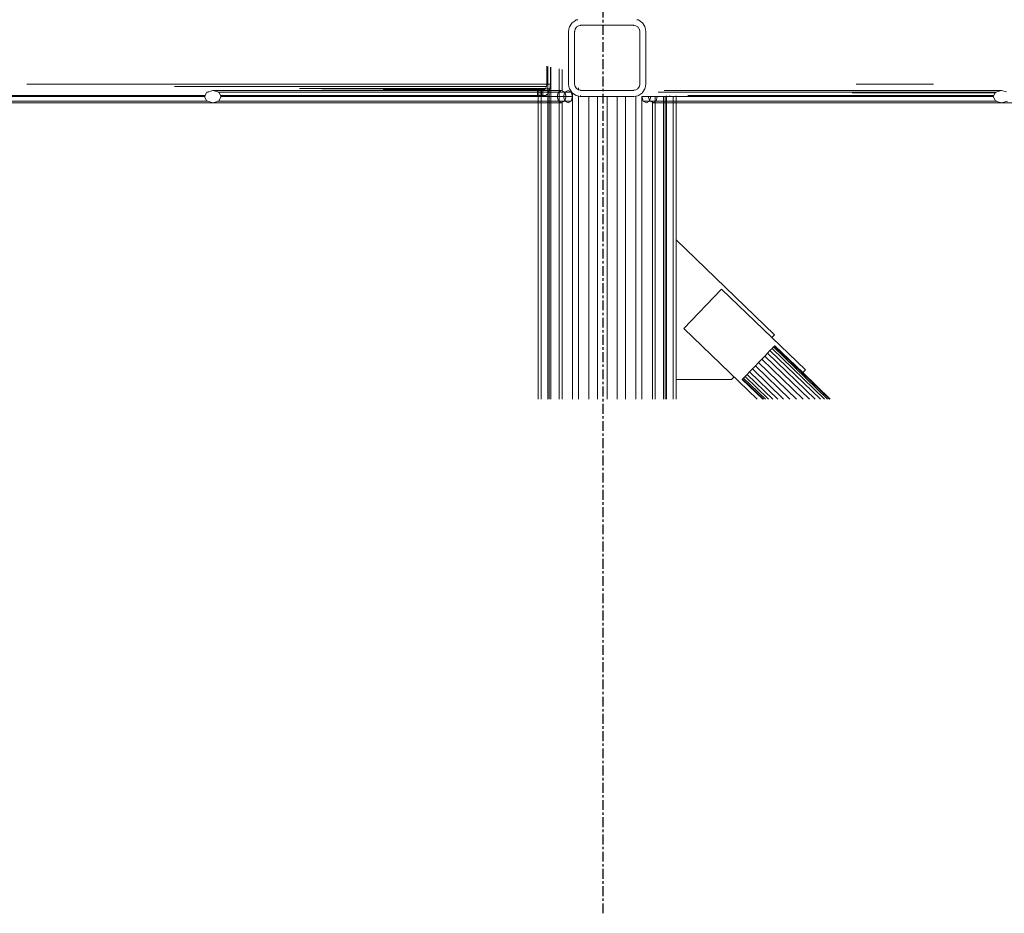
# Model space of a CAD drawing. Header units: millimetres. Extents: x 101535 to 192135, y -3968 to 17259.
# Tile 73 of 92: x 169380 to 170651, y 11746 to 12899. Entities that reach past the tile are written whole.
import ezdxf

# ---------------------------------------------------------------- set-up
doc = ezdxf.new("R2010")
doc.units = ezdxf.units.MM
doc.linetypes.add('Linia siatki', pattern=[22.225, 12.7, -3.175, 3.175, -3.175])
doc.layers.add('A-GENM', color=7, linetype='Continuous', lineweight=18)
doc.layers.add('S-GRID', color=7, linetype='Continuous', lineweight=30)

# ---------------------------------------------------------------- blocks, each defined once
blk = doc.blocks.new('Bezpośredni kształt - IR 026-25_3D1_2025_09_11-304393-Przekrój 4')
at = {"layer": 'A-GENM', "lineweight": 9}
for p, q in [((103327.2, 12897), (103324.7, 12895.3)), ((103324.7, 12895.3), (103327.2, 12897)), ((103329.5, 12898.5), (103327.2, 12897)), ((103327.2, 12897), (103329.5, 12898.5)), ((103329.5, 12898.5), (103329.9, 12898.8)), ((103329.5, 12898.5), (103329.9, 12898.8)), ((103331.9, 12899.2), (103329.9, 12898.8)), ((103329.9, 12898.8), (103331.9, 12899.2)), ((103332, 12899.2), (103331.9, 12899.2)), ((103331.9, 12899.2), (103331.9, 12899.2)), ((103331.9, 12899.2), (103331.9, 12899.2)), ((103331.9, 12899.2), (103331.9, 12899.2)), ((103331.9, 12899.2), (103331.9, 12899.2)), ((103331.9, 12899.2), (103332, 12899.2)), ((103408.1, 12899.2), (103408.1, 12899.2)), ((103408.1, 12899.2), (103408.2, 12899.2)), ((103408.1, 12899.2), (103408.1, 12899.2)), ((103408.1, 12899.2), (103408.2, 12899.2)), ((103408.2, 12899.2), (103408.2, 12899.2)), ((103408.2, 12899.2), (103409.1, 12899)), ((103408.2, 12899.2), (103408.2, 12899.2)), ((103408.2, 12899.2), (103409.1, 12899)), ((103409.1, 12899), (103409.2, 12899)), ((103409.1, 12899), (103409.2, 12899)), ((103409.2, 12899), (103410.2, 12898.8)), ((103409.2, 12899), (103410.2, 12898.8)), ((103414.9, 12895.6), (103410.2, 12898.8)), ((103410.2, 12898.8), (103414.9, 12895.6)), ((103321.1, 12889.1), (103320, 12884)), ((103320, 12884), (103321.1, 12889.1)), ((103321.1, 12889.1), (103321.3, 12890.1)), ((103321.1, 12889.1), (103321.3, 12890.1)), ((103321.1, 12889.1), (103321.1, 12889.1)), ((103321.1, 12889.1), (103321.1, 12889.1)), ((103321.1, 12889.1), (103321.1, 12889.1)), ((103321.1, 12889.1), (103321.1, 12889.1)), ((103321.1, 12889.1), (103321.1, 12889.1)), ((103321.1, 12889.1), (103321.1, 12889.1)), ((103324.4, 12894.9), (103321.3, 12890.1)), ((103321.3, 12890.1), (103324.4, 12894.9)), ((103324.4, 12894.9), (103324.7, 12895.3)), ((103324.4, 12894.9), (103324.7, 12895.3)), ((103328.1, 12884.3), (103328.6, 12887.1)), ((103328.6, 12887.1), (103328.1, 12884.3)), ((103328.8, 12887.3), (103328.6, 12887.1)), ((103328.8, 12887.3), (103328.6, 12887.1)), ((103328.8, 12887.3), (103330.4, 12889.7)), ((103330.4, 12889.7), (103328.8, 12887.3)), ((103330.6, 12889.8), (103330.4, 12889.7)), ((103330.6, 12889.8), (103330.4, 12889.7)), ((103330.6, 12889.8), (103333, 12891.4)), ((103333, 12891.4), (103330.6, 12889.8)), ((103333.2, 12891.4), (103333, 12891.4)), ((103333.2, 12891.4), (103333, 12891.4)), ((103333.2, 12891.4), (103335.6, 12891.9)), ((103335.6, 12891.9), (103333.2, 12891.4)), ((103335.6, 12891.9), (103335.7, 12891.9)), ((103335.7, 12891.9), (103335.6, 12891.9)), ((103335.7, 12891.9), (103336, 12892)), ((103336, 12892), (103335.7, 12891.9)), ((103336, 12892), (103349.7, 12892)), ((103349.7, 12892), (103336, 12892)), ((103349.7, 12892), (103355.6, 12892)), ((103355.6, 12892), (103349.7, 12892)), ((103355.6, 12892), (103358.5, 12892)), ((103358.5, 12892), (103355.6, 12892)), ((103358.5, 12892), (103367.3, 12892)), ((103367.3, 12892), (103358.5, 12892)), ((103367.3, 12892), (103376, 12892)), ((103376, 12892), (103367.3, 12892)), ((103376, 12892), (103378.9, 12892)), ((103378.9, 12892), (103376, 12892)), ((103380.1, 12892), (103378.9, 12892)), ((103380.1, 12892), (103378.9, 12892)), ((103380.1, 12892), (103386, 12892)), ((103386, 12892), (103380.1, 12892)), ((103386, 12892), (103386.5, 12892)), ((103386.5, 12892), (103386, 12892)), ((103386.5, 12892), (103400.2, 12892)), ((103400.2, 12892), (103386.5, 12892)), ((103400.2, 12892), (103400.4, 12892)), ((103400.4, 12892), (103400.2, 12892)), ((103401.2, 12892), (103400.4, 12892)), ((103401.2, 12892), (103400.4, 12892)), ((103402, 12892), (103401.2, 12892)), ((103402, 12892), (103401.2, 12892)), ((103402.3, 12892), (103402, 12892)), ((103402.3, 12892), (103402, 12892)), ((103402.8, 12892), (103402.3, 12892)), ((103402.8, 12892), (103402.3, 12892)), ((103404, 12892), (103402.8, 12892)), ((103404, 12892), (103402.8, 12892)), ((103404.1, 12892), (103404, 12892)), ((103404.1, 12892), (103404, 12892)), ((103404.3, 12891.9), (103404.1, 12892)), ((103404.3, 12891.9), (103404.1, 12892)), ((103404.3, 12891.9), (103404.7, 12891.9)), ((103404.7, 12891.9), (103404.3, 12891.9)), ((103404.7, 12891.9), (103407.1, 12891.4)), ((103407.1, 12891.4), (103404.7, 12891.9)), ((103407.1, 12891.4), (103409.5, 12889.8)), ((103409.5, 12889.8), (103407.1, 12891.4)), ((103409.5, 12889.8), (103409.7, 12889.7)), ((103409.7, 12889.7), (103409.5, 12889.8)), ((103409.8, 12889.4), (103409.7, 12889.7)), ((103409.8, 12889.4), (103409.7, 12889.7)), ((103409.8, 12889.4), (103411.4, 12887.1)), ((103411.4, 12887.1), (103409.8, 12889.4)), ((103411.5, 12886.8), (103411.4, 12887.1)), ((103411.5, 12886.8), (103411.4, 12887.1)), ((103411.5, 12886.8), (103412, 12884)), ((103412, 12884), (103411.5, 12886.8)), ((103414.9, 12895.6), (103415.4, 12895.3)), ((103414.9, 12895.6), (103415.4, 12895.3)), ((103418.5, 12890.6), (103415.4, 12895.3)), ((103415.4, 12895.3), (103418.5, 12890.6)), ((103418.5, 12890.6), (103418.8, 12890.1)), ((103418.5, 12890.6), (103418.8, 12890.1)), ((103419, 12889.1), (103418.8, 12890.1)), ((103418.8, 12890.1), (103419, 12889.1)), ((103420, 12884), (103419, 12889.1)), ((103419, 12889.1), (103420, 12884)), ((103320, 12869.5), (103320, 12884)), ((103320, 12869.5), (103320, 12884)), ((103328.1, 12884.3), (103328, 12884)), ((103328.1, 12884.3), (103328, 12884)), ((103328, 12878.3), (103328, 12884)), ((103328, 12884), (103328, 12878.3)), ((103328, 12816), (103328, 12878.3)), ((103328, 12878.3), (103328, 12816)), ((103412, 12884), (103412, 12821.7)), ((103412, 12821.7), (103412, 12884)), ((103420, 12884), (103420, 12871.2)), ((103420, 12884), (103420, 12871.2)), ((103320, 12869.5), (103320, 12828.1)), ((103320, 12828.1), (103320, 12869.5)), ((103420, 12871.2), (103420, 12869.5)), ((103420, 12871.2), (103420, 12869.5)), ((103420, 12867.2), (103420, 12869.5)), ((103420, 12869.5), (103420, 12867.2)), ((103420, 12825.8), (103420, 12867.2)), ((103420, 12867.2), (103420, 12825.8)), ((103292.1, 12816), (103292.1, 12839.1)), ((103292.1, 12839.1), (103292.1, 12816)), ((103293.4, 12838.8), (103293.4, 12805.2)), ((103293.4, 12838.8), (103293.4, 12805.2)), ((103293.4, 12805.2), (103293.4, 12838.8)), ((103293.4, 12838.8), (103293.4, 12805.2)), ((103293.6, 12805.2), (103293.6, 12838.8)), ((103293.6, 12805.2), (103293.6, 12838.8)), ((103296.9, 12838), (103296.9, 12816)), ((103296.9, 12816), (103296.9, 12838)), ((103297.4, 12805.1), (103297.4, 12837.9)), ((103297.4, 12805.1), (103297.4, 12837.9)), ((103308.2, 12805), (103308.2, 12835.6)), ((103308.2, 12805), (103308.2, 12835.6)), ((103311.8, 12834.8), (103311.8, 12807.3)), ((103311.8, 12807.3), (103311.8, 12834.8)), ((103320, 12828.1), (103320, 12825.8)), ((103320, 12825.8), (103320, 12828.1)), ((103320, 12825.8), (103320, 12824.6)), ((103320, 12824.6), (103320, 12825.8)), ((103320, 12824.6), (103320, 12816)), ((103320, 12816), (103320, 12824.6)), ((103412, 12821.7), (103412, 12816)), ((103412, 12816), (103412, 12821.7)), ((103420, 12825.8), (103420, 12816)), ((103420, 12825.8), (103420, 12816)), ((103292.1, 12816), (102621.2, 12816)), ((103292.1, 12816), (102621.2, 12816)), ((103296.9, 12816), (102621.2, 12816)), ((103296.9, 12816), (102621.2, 12816)), ((103291.7, 12812.9), (102811.5, 12812.9)), ((103291.7, 12812.9), (102811.5, 12812.9)), ((103290.5, 12810.3), (102972.9, 12810.3)), ((103290.5, 12810.3), (102972.9, 12810.3)), ((103295.9, 12809.9), (103001.9, 12809.9)), ((103295.9, 12809.9), (103001.9, 12809.9)), ((103288.8, 12808.6), (103080.8, 12808.6)), ((103288.8, 12808.6), (103080.8, 12808.6)), ((103281.1, 12808.1), (103281.1, 12805.4)), ((103281.1, 12808.1), (103281.1, 12805.4)), ((103286.9, 12808), (103287, 12808.1)), ((103286.9, 12808), (103287, 12808.1)), ((103287, 12808.1), (103288.8, 12808.6)), ((103288.8, 12808.6), (103287, 12808.1)), ((103287, 12805.3), (103287, 12808.1)), ((103287, 12808.1), (103287, 12805.3)), ((103287, 12805.3), (103287, 12808.1)), ((103287, 12808.1), (103287, 12805.3)), ((103288.8, 12808.6), (103290.5, 12810.3)), ((103288.8, 12808.6), (103290.5, 12810.3)), ((103292.5, 12809.9), (103290, 12809.9)), ((103292.5, 12809.9), (103290, 12809.9)), ((103290.5, 12810.3), (103291.7, 12812.9)), ((103291.7, 12812.9), (103290.5, 12810.3)), ((103291.7, 12812.9), (103292.1, 12816)), ((103291.7, 12812.9), (103292.1, 12816)), ((103292.1, 12816), (103293.6, 12816)), ((103293.6, 12816), (103292.1, 12816)), ((103295.3, 12808.8), (103294.1, 12805.2)), ((103294.1, 12805.2), (103295.3, 12808.8)), ((103295.9, 12809.9), (103295.3, 12808.8)), ((103295.3, 12808.8), (103295.9, 12809.9)), ((103295.3, 12808.8), (103295.3, 12805.2)), ((103295.3, 12805.2), (103295.3, 12808.8)), ((103296.9, 12816), (103295.9, 12809.9)), ((103295.9, 12809.9), (103296.9, 12816)), ((103320, 12816), (103321.1, 12810.9)), ((103321.1, 12810.9), (103320, 12816)), ((103321.1, 12810.9), (103321.3, 12809.9)), ((103321.3, 12809.9), (103321.1, 12810.9)), ((103321.6, 12809.4), (103321.3, 12809.9)), ((103321.6, 12809.4), (103321.3, 12809.9)), ((103321.6, 12809.4), (103324.7, 12804.7)), ((103324.7, 12804.7), (103321.6, 12809.4)), ((103328.6, 12813.2), (103328, 12816)), ((103328, 12816), (103328.6, 12813.2)), ((103328.6, 12813.2), (103328.6, 12812.9)), ((103328.6, 12813.2), (103328.6, 12812.9)), ((103330.2, 12810.6), (103328.6, 12812.9)), ((103328.6, 12812.9), (103330.2, 12810.6)), ((103330.2, 12810.6), (103330.4, 12810.3)), ((103330.2, 12810.6), (103330.4, 12810.3)), ((103332.8, 12808.8), (103330.4, 12810.3)), ((103330.4, 12810.3), (103332.8, 12808.8)), ((103332.8, 12808.8), (103333, 12808.6)), ((103332.8, 12808.8), (103333, 12808.6)), ((103333.2, 12808.6), (103333, 12808.6)), ((103333, 12808.6), (103333.2, 12808.6)), ((103333.1, 12811.4), (103333.1, 12808.9)), ((103333.1, 12811.4), (103333.1, 12808.9)), ((103335.6, 12808.1), (103333.2, 12808.6)), ((103333.2, 12808.6), (103335.6, 12808.1)), ((103335.6, 12808.1), (103335.7, 12808.1)), ((103335.6, 12808.1), (103335.7, 12808.1)), ((103336, 12808), (103335.7, 12808.1)), ((103335.7, 12808.1), (103336, 12808)), ((103404.4, 12808.1), (103404, 12808)), ((103404, 12808), (103404.4, 12808.1)), ((103406.8, 12808.6), (103404.4, 12808.1)), ((103404.4, 12808.1), (103406.8, 12808.6)), ((103406.8, 12808.6), (103406.9, 12808.6)), ((103406.8, 12808.6), (103406.9, 12808.6)), ((103406.9, 12808.6), (103407.1, 12808.6)), ((103406.9, 12808.6), (103407.1, 12808.6)), ((103409.5, 12810.2), (103407.1, 12808.6)), ((103407.1, 12808.6), (103409.5, 12810.2)), ((103409.5, 12810.2), (103409.7, 12810.3)), ((103409.5, 12810.2), (103409.7, 12810.3)), ((103411.3, 12812.7), (103409.7, 12810.3)), ((103409.7, 12810.3), (103411.3, 12812.7)), ((103411.3, 12812.7), (103411.4, 12812.9)), ((103411.3, 12812.7), (103411.4, 12812.9)), ((103411.5, 12813.2), (103411.4, 12812.9)), ((103411.4, 12812.9), (103411.5, 12813.2)), ((103412, 12816), (103411.5, 12813.2)), ((103411.5, 12813.2), (103412, 12816)), ((103415.6, 12805.1), (103418.8, 12809.9)), ((103418.8, 12809.9), (103415.6, 12805.1)), ((103419, 12810.9), (103418.8, 12809.9)), ((103419, 12810.9), (103418.8, 12809.9)), ((103419, 12810.9), (103420, 12816)), ((103420, 12816), (103419, 12810.9)), ((103791.2, 12816), (103691.5, 12816)), ((103691.5, 12816), (103791.2, 12816)), ((103791.2, 12816), (103771.5, 12816)), ((103791.2, 12816), (103771.5, 12816)), ((102851.3, 12800), (98488.8, 12800)), ((102851.3, 12800), (98488.8, 12800)), ((102851.7, 12801.2), (98571.1, 12801.2)), ((102851.7, 12801.2), (98571.1, 12801.2)), ((102853, 12804.7), (102850.4, 12800)), ((102850.4, 12800), (102853, 12804.7)), ((102850.9, 12799), (102850.4, 12800)), ((102850.9, 12799), (102850.4, 12800)), ((102850.9, 12799), (102853.5, 12794.3)), ((102853.5, 12794.3), (102850.9, 12799)), ((102853, 12804.7), (102853.5, 12805.7)), ((102853, 12804.7), (102853.5, 12805.7)), ((102859.8, 12807.6), (102853.5, 12805.7)), ((102853.5, 12805.7), (102859.8, 12807.6)), ((102853.5, 12805.7), (102855.3, 12805.7)), ((102855.3, 12805.7), (102853.5, 12805.7)), ((102859.8, 12807.6), (102861.1, 12808)), ((102859.8, 12807.6), (102861.1, 12808)), ((102863, 12807.4), (102861.1, 12808)), ((102861.1, 12808), (103310.7, 12808)), ((103310.7, 12808), (102861.1, 12808)), ((102861.1, 12808), (102863, 12807.4)), ((102867.4, 12806.1), (102863, 12807.4)), ((102863, 12807.4), (102867.4, 12806.1)), ((102867.4, 12806.1), (102868.7, 12805.7)), ((102867.4, 12806.1), (102868.7, 12805.7)), ((102867.7, 12805.7), (103307, 12805.7)), ((103307, 12805.7), (102867.7, 12805.7)), ((102871.3, 12801), (102868.7, 12805.7)), ((102868.7, 12805.7), (103315.2, 12805.7)), ((103315.2, 12805.7), (102868.7, 12805.7)), ((102868.7, 12805.7), (102871.3, 12801)), ((102869.3, 12795.3), (102868.7, 12794.3)), ((102869.3, 12795.3), (102868.7, 12794.3)), ((102869.3, 12795.3), (102871.9, 12800)), ((102871.9, 12800), (102869.3, 12795.3)), ((103286.9, 12800), (102871, 12800)), ((102871, 12800), (103305.4, 12800)), ((103286.9, 12800), (102871, 12800)), ((103305.4, 12800), (102871, 12800)), ((103290.8, 12801.2), (102871.2, 12801.2)), ((103290.8, 12801.2), (102871.2, 12801.2)), ((102871.3, 12801), (102871.9, 12800)), ((102871.3, 12801), (102871.9, 12800)), ((102871.9, 12800), (103317.2, 12800)), ((103317.2, 12800), (102871.9, 12800)), ((103286.9, 12808), (103118.6, 12808)), ((103118.6, 12808), (103286.9, 12808)), ((103293.6, 12805.7), (103264.3, 12805.7)), ((103264.3, 12805.7), (103293.2, 12805.7)), ((103264.3, 12805.7), (103293.2, 12805.7)), ((103293.6, 12805.7), (103264.3, 12805.7)), ((103280.1, 12808), (103280.1, 12805.4)), ((103280.1, 12805.4), (103280.1, 12808)), ((103280.1, 12804.7), (103280.1, 12801.2)), ((103280.1, 12801.2), (103280.1, 12804.7)), ((103281.1, 12804.7), (103281.1, 12801.2)), ((103281.1, 12804.7), (103281.1, 12801.2)), ((103281.1, 12800.1), (103281.1, 12409.7)), ((103281.1, 12800.1), (103281.1, 12409.7)), ((103283.7, 12808), (103283.7, 12805.3)), ((103283.7, 12805.3), (103283.7, 12808)), ((103283.7, 12805.3), (103283.7, 12808)), ((103283.7, 12808), (103283.7, 12805.3)), ((103283.7, 12804.7), (103283.7, 12801.2)), ((103283.7, 12801.2), (103283.7, 12804.7)), ((103283.7, 12801.2), (103283.7, 12804.7)), ((103283.7, 12804.7), (103283.7, 12801.2)), ((103284.7, 12800), (103284.7, 12409.7)), ((103284.7, 12409.7), (103284.7, 12800)), ((103284.7, 12800), (103284.7, 12409.7)), ((103284.7, 12409.7), (103284.7, 12800)), ((103285.4, 12805.3), (103285.4, 12808)), ((103285.4, 12808), (103285.4, 12805.3)), ((103285.4, 12808), (103285.4, 12805.3)), ((103285.4, 12805.3), (103285.4, 12808)), ((103285.4, 12801.2), (103285.4, 12804.7)), ((103285.4, 12804.7), (103285.4, 12801.2)), ((103285.4, 12804.7), (103285.4, 12801.2)), ((103285.4, 12801.2), (103285.4, 12804.7)), ((103286.9, 12808), (103290.3, 12808)), ((103290.3, 12808), (103286.9, 12808)), ((103286.9, 12800), (103287, 12800.1)), ((103286.9, 12800), (103287, 12800.1)), ((103293.6, 12800), (103286.9, 12800)), ((103286.9, 12800), (103293.6, 12800)), ((103286.9, 12800), (103293.6, 12800)), ((103286.9, 12800), (103293.6, 12800)), ((103287, 12801.2), (103287, 12804.7)), ((103287, 12804.7), (103287, 12801.2)), ((103287, 12801.2), (103287, 12804.7)), ((103287, 12804.7), (103287, 12801.2)), ((103290.8, 12801.2), (103287, 12800.1)), ((103287, 12800.1), (103290.8, 12801.2)), ((103290.8, 12801.2), (103292.7, 12803.2)), ((103292.7, 12803.2), (103290.8, 12801.2)), ((103292.7, 12803.2), (103290.8, 12801.2)), ((103290.8, 12801.2), (103292.7, 12803.2)), ((103294, 12804.7), (103293.4, 12803.8)), ((103294, 12804.7), (103293.4, 12803.8)), ((103293.6, 12409.7), (103293.6, 12804.7)), ((103293.6, 12409.7), (103293.6, 12804.7)), ((103295.3, 12804.7), (103295.3, 12409.7)), ((103295.3, 12409.7), (103295.3, 12804.7)), ((103297.4, 12409.7), (103297.4, 12804.7)), ((103297.4, 12409.7), (103297.4, 12804.7)), ((103305.4, 12800), (103306.7, 12804.7)), ((103305.4, 12800), (103306.7, 12804.7)), ((103307, 12794.3), (103305.4, 12800)), ((103305.4, 12800), (103307, 12794.3)), ((103307, 12805.7), (103310.7, 12808)), ((103310.7, 12808), (103307, 12805.7)), ((103308.2, 12409.7), (103308.2, 12804.7)), ((103308.2, 12409.7), (103308.2, 12804.7)), ((103311.8, 12807.3), (103310.7, 12808)), ((103311.8, 12807.3), (103310.7, 12808)), ((103311.8, 12807.3), (103315.2, 12805.7)), ((103311.8, 12807.3), (103315.2, 12805.7)), ((103313.8, 12800), (103315.5, 12805.7)), ((103315.5, 12805.7), (103313.8, 12800)), ((103315.5, 12794.3), (103313.8, 12800)), ((103313.8, 12800), (103325.2, 12800)), ((103315.5, 12794.3), (103313.8, 12800)), ((103313.8, 12800), (103325.2, 12800)), ((103315.2, 12805.7), (103317.2, 12800)), ((103315.2, 12805.7), (103317.2, 12800)), ((103317.2, 12800), (103315.2, 12794.3)), ((103317.2, 12800), (103315.2, 12794.3)), ((103315.5, 12805.7), (103319.5, 12808)), ((103315.5, 12805.7), (103319.5, 12808)), ((103315.5, 12805.7), (103323.5, 12805.7)), ((103315.5, 12805.7), (103323.5, 12805.7)), ((103319.5, 12808), (103323.5, 12805.7)), ((103323.5, 12805.7), (103319.5, 12808)), ((103323.5, 12805.7), (103324.3, 12803)), ((103324.3, 12803), (103323.5, 12805.7)), ((103325.1, 12799.9), (103323.5, 12794.3)), ((103323.5, 12794.3), (103325.1, 12799.9)), ((103324.4, 12802.6), (103325.1, 12800.1)), ((103325.1, 12800.1), (103324.4, 12802.6)), ((103325.2, 12804.4), (103324.7, 12804.7)), ((103325.2, 12804.4), (103324.7, 12804.7)), ((103325.1, 12804.4), (103325.1, 12800.1)), ((103325.1, 12804.4), (103325.1, 12800.1)), ((103325.2, 12800), (103325.1, 12800.1)), ((103325.2, 12800), (103325.1, 12800.1)), ((103325.1, 12799.9), (103325.2, 12800)), ((103325.1, 12799.9), (103325.2, 12800)), ((103325.1, 12409.7), (103325.1, 12799.9)), ((103325.1, 12409.7), (103325.1, 12799.9)), ((103325.2, 12804.4), (103329.9, 12801.2)), ((103329.9, 12801.2), (103325.2, 12804.4)), ((103335.2, 12800.2), (103329.9, 12801.2)), ((103335.2, 12800.2), (103329.9, 12801.2)), ((103333.1, 12800.6), (103333.1, 12409.7)), ((103333.1, 12800.6), (103333.1, 12409.7)), ((103335.2, 12800.2), (103335.5, 12800.1)), ((103335.5, 12800.1), (103335.2, 12800.2)), ((103335.5, 12800.1), (103336, 12800)), ((103336, 12800), (103335.5, 12800.1)), ((103335.6, 12800.1), (103335.6, 12801.4)), ((103335.6, 12801.4), (103335.6, 12800.1)), ((103336, 12800), (103335.6, 12800.1)), ((103335.6, 12800.1), (103336, 12800)), ((103349.7, 12808), (103336, 12808)), ((103336, 12808), (103349.7, 12808)), ((103336, 12800), (103336, 12800)), ((103336, 12800), (103349.7, 12800)), ((103349.7, 12800), (103336, 12800)), ((103336, 12800), (103336, 12800)), ((103346.4, 12409.7), (103346.4, 12800)), ((103346.4, 12409.7), (103346.4, 12800)), ((103355.6, 12808), (103349.7, 12808)), ((103349.7, 12808), (103355.6, 12808)), ((103349.7, 12800), (103355.6, 12800)), ((103355.6, 12800), (103349.7, 12800)), ((103358.5, 12808), (103355.6, 12808)), ((103355.6, 12808), (103358.5, 12808)), ((103355.6, 12800), (103358.5, 12800)), ((103358.5, 12800), (103355.6, 12800)), ((103357.4, 12409.7), (103357.4, 12800)), ((103357.4, 12800), (103357.4, 12409.7)), ((103367.3, 12808), (103358.5, 12808)), ((103358.5, 12808), (103367.3, 12808)), ((103358.5, 12800), (103367.3, 12800)), ((103367.3, 12800), (103358.5, 12800)), ((103376, 12808), (103367.3, 12808)), ((103367.3, 12808), (103376, 12808)), ((103367.3, 12800), (103376, 12800)), ((103376, 12800), (103367.3, 12800)), ((103370, 12409.7), (103370, 12800)), ((103370, 12409.7), (103370, 12800)), ((103378.9, 12808), (103376, 12808)), ((103376, 12808), (103378.9, 12808)), ((103376, 12800), (103378.9, 12800)), ((103378.9, 12800), (103376, 12800)), ((103380.1, 12808), (103378.9, 12808)), ((103378.9, 12808), (103380.1, 12808)), ((103378.9, 12800), (103384.8, 12800)), ((103384.8, 12800), (103378.9, 12800)), ((103386, 12808), (103380.1, 12808)), ((103380.1, 12808), (103386, 12808)), ((103382.7, 12800), (103382.7, 12409.7)), ((103382.7, 12800), (103382.7, 12409.7)), ((103384.8, 12800), (103398.4, 12800)), ((103398.4, 12800), (103384.8, 12800)), ((103386, 12808), (103386.5, 12808)), ((103386, 12808), (103386.5, 12808)), ((103400.2, 12808), (103386.5, 12808)), ((103386.5, 12808), (103400.2, 12808)), ((103393.6, 12409.7), (103393.6, 12800)), ((103393.6, 12409.7), (103393.6, 12800)), ((103398.4, 12800), (103399.6, 12800)), ((103399.6, 12800), (103398.4, 12800)), ((103400.2, 12800), (103399.6, 12800)), ((103400.2, 12800), (103399.6, 12800)), ((103400.2, 12808), (103400.4, 12808)), ((103400.2, 12808), (103400.4, 12808)), ((103400.4, 12800), (103400.2, 12800)), ((103400.4, 12800), (103400.2, 12800)), ((103401.2, 12808), (103400.4, 12808)), ((103400.4, 12808), (103401.2, 12808)), ((103401.2, 12800), (103400.4, 12800)), ((103401.2, 12800), (103400.4, 12800)), ((103402, 12808), (103401.2, 12808)), ((103401.2, 12808), (103402, 12808)), ((103402, 12800), (103401.2, 12800)), ((103402, 12800), (103401.2, 12800)), ((103402.3, 12808), (103402, 12808)), ((103402, 12808), (103402.3, 12808)), ((103402.3, 12800), (103402, 12800)), ((103402.3, 12800), (103402, 12800)), ((103402.8, 12808), (103402.3, 12808)), ((103402.3, 12808), (103402.8, 12808)), ((103402.8, 12800), (103402.3, 12800)), ((103402.8, 12800), (103402.3, 12800)), ((103402.8, 12808), (103404, 12808)), ((103402.8, 12808), (103404, 12808)), ((103404, 12800), (103402.8, 12800)), ((103404, 12800), (103402.8, 12800)), ((103404, 12800), (103404.4, 12800.1)), ((103404, 12800), (103404.4, 12800.1)), ((103404.4, 12800.1), (103404, 12800)), ((103404.4, 12800.1), (103404, 12800)), ((103404.4, 12800.1), (103409.7, 12801.1)), ((103409.7, 12801.1), (103404.4, 12800.1)), ((103407, 12800.1), (103407, 12409.7)), ((103407, 12409.7), (103407, 12800.1)), ((103410.2, 12801.2), (103409.7, 12801.1)), ((103410.2, 12801.2), (103409.7, 12801.1)), ((103409.7, 12801.1), (103409.7, 12801.1)), ((103409.7, 12801.1), (103409.7, 12801.1)), ((103410.6, 12801.5), (103410.2, 12801.2)), ((103410.6, 12801.5), (103410.2, 12801.2)), ((103410.6, 12801.5), (103415.4, 12804.7)), ((103415.4, 12804.7), (103410.6, 12801.5)), ((103414.9, 12800), (103414.9, 12800.1)), ((103414.9, 12800.1), (103414.9, 12800)), ((103414.9, 12800), (103414.9, 12799.9)), ((103414.9, 12800), (103414.9, 12799.9)), ((103414.9, 12800), (103426.3, 12800)), ((103426.3, 12800), (103414.9, 12800)), ((103414.9, 12409.7), (103414.9, 12799.9)), ((103414.9, 12799.9), (103414.9, 12409.7)), ((103414.9, 12799.9), (103416.6, 12794.3)), ((103414.9, 12799.9), (103416.6, 12794.3)), ((103415.6, 12805.1), (103415.4, 12804.7)), ((103415.6, 12805.1), (103415.4, 12804.7)), ((103422.9, 12800), (103868.2, 12800)), ((103422.9, 12800), (103868.2, 12800)), ((103422.9, 12800), (103424.9, 12794.3)), ((103422.9, 12800), (103424.9, 12794.3)), ((103424.6, 12794.3), (103426.3, 12800)), ((103424.6, 12794.3), (103426.3, 12800)), ((103431.8, 12409.7), (103431.8, 12800.5)), ((103431.8, 12409.7), (103431.8, 12800.5)), ((103434.6, 12800), (103433.1, 12794.3)), ((103433.1, 12794.3), (103434.6, 12800)), ((103434.6, 12800), (103869.1, 12800)), ((103434.6, 12800), (103869.1, 12800)), ((103435.7, 12805.7), (103871.3, 12805.7)), ((103435.7, 12805.7), (103871.3, 12805.7)), ((103442.7, 12409.7), (103442.7, 12800.7)), ((103442.7, 12409.7), (103442.7, 12800.7)), ((103443.6, 12808), (103879, 12808)), ((103443.6, 12808), (103879, 12808)), ((103444.8, 12800.7), (103444.8, 12409.7)), ((103444.8, 12800.7), (103444.8, 12409.7)), ((103446.4, 12409.7), (103446.4, 12800.8)), ((103446.4, 12409.7), (103446.4, 12800.8)), ((103453.2, 12800), (103446.4, 12800)), ((103453.2, 12800), (103446.4, 12800)), ((103453.2, 12800), (103446.4, 12800)), ((103453.2, 12800), (103446.4, 12800)), ((103450.6, 12800.8), (103453.1, 12800.1)), ((103453.1, 12800.1), (103450.6, 12800.8)), ((103450.6, 12800.8), (103453.1, 12800.1)), ((103453.1, 12800.1), (103450.6, 12800.8)), ((103450.8, 12805.7), (103872.3, 12805.7)), ((103450.8, 12805.7), (103872.3, 12805.7)), ((103453.1, 12800.1), (103453.2, 12800)), ((103453.2, 12800), (103453.1, 12800.1)), ((103453.1, 12800.1), (103453.2, 12800)), ((103453.1, 12800.1), (103453.2, 12800)), ((103869.1, 12800), (103453.2, 12800)), ((103869.1, 12800), (103453.2, 12800)), ((103454.7, 12800), (103453.2, 12800)), ((103453.2, 12800), (103454.7, 12800)), ((103869.1, 12800), (103453.2, 12800)), ((103453.2, 12800), (103454.7, 12800)), ((103869.1, 12800), (103453.2, 12800)), ((103453.2, 12800), (103454.7, 12800)), ((103454.7, 12800), (103455.3, 12800)), ((103455.3, 12800), (103454.7, 12800)), ((103454.7, 12800), (103455.3, 12800)), ((103455.3, 12800), (103454.7, 12800)), ((103455.3, 12800), (103456.3, 12800)), ((103456.3, 12800), (103455.3, 12800)), ((103455.3, 12800), (103455.3, 12409.7)), ((103456.3, 12800), (103455.3, 12800)), ((103455.3, 12800), (103455.3, 12409.7)), ((103456.3, 12800), (103455.3, 12800)), ((103455.3, 12800), (103455.3, 12409.7)), ((103455.3, 12409.7), (103455.3, 12800)), ((103459.9, 12800), (103456.3, 12800)), ((103456.3, 12800), (103459.9, 12800)), ((103456.3, 12800), (103459.9, 12800)), ((103459.9, 12800), (103456.3, 12800)), ((103458.9, 12801), (103458.9, 12615.1)), ((103458.9, 12801), (103458.9, 12615.1)), ((103868.9, 12801.2), (103474, 12801.2)), ((103868.9, 12801.2), (103474, 12801.2)), ((103868.9, 12801.2), (103474, 12801.2)), ((103868.9, 12801.2), (103474, 12801.2)), ((103871.6, 12804.7), (103686.1, 12804.7)), ((103871.6, 12804.7), (103686.1, 12804.7)), ((103871.6, 12804.7), (103686.1, 12804.7)), ((103871.6, 12804.7), (103686.1, 12804.7)), ((103872.3, 12805.7), (103745.5, 12805.7)), ((103872.3, 12805.7), (103745.5, 12805.7)), ((103872.3, 12805.7), (103745.5, 12805.7)), ((103872.3, 12805.7), (103745.5, 12805.7)), ((103868.7, 12801), (103868.2, 12800)), ((103868.2, 12800), (103868.7, 12801)), ((103868.2, 12800), (103870.8, 12795.3)), ((103870.8, 12795.3), (103868.2, 12800)), ((103871.3, 12805.7), (103868.7, 12801)), ((103868.7, 12801), (103871.3, 12805.7)), ((103870.8, 12795.3), (103871.3, 12794.3)), ((103871.3, 12794.3), (103870.8, 12795.3)), ((103872.7, 12806.1), (103871.3, 12805.7)), ((103871.3, 12805.7), (103872.7, 12806.1)), ((103877.1, 12807.4), (103872.7, 12806.1)), ((103872.7, 12806.1), (103877.1, 12807.4)), ((103877.1, 12807.4), (103879, 12808)), ((103877.1, 12807.4), (103879, 12808)), ((103885.2, 12806.1), (103879, 12808)), ((103879, 12808), (103885.2, 12806.1)), ((100920.1, 12794.3), (102854.5, 12794.3)), ((100920.1, 12794.3), (102854.5, 12794.3)), ((100927.7, 12792), (103293.6, 12792)), ((100927.7, 12792), (103293.6, 12792)), ((100935.3, 12794.3), (102854.5, 12794.3)), ((100935.3, 12794.3), (102854.5, 12794.3)), ((102854.8, 12793.9), (102853.5, 12794.3)), ((102854.8, 12793.9), (102853.5, 12794.3)), ((102854.8, 12793.9), (102861.1, 12792)), ((102861.1, 12792), (102854.8, 12793.9)), ((102862.4, 12792.4), (102861.1, 12792)), ((102862.4, 12792.4), (102861.1, 12792)), ((102861.1, 12792), (103310.7, 12792)), ((103310.7, 12792), (102861.1, 12792)), ((102862.4, 12792.4), (102864.3, 12793)), ((102864.3, 12793), (102862.4, 12792.4)), ((102864.3, 12793), (102868.7, 12794.3)), ((102868.7, 12794.3), (102864.3, 12793)), ((102867.2, 12794.3), (103307, 12794.3)), ((102867.2, 12794.3), (103293.6, 12794.3)), ((102867.2, 12794.3), (103293.6, 12794.3)), ((102867.2, 12794.3), (103293.6, 12794.3)), ((102867.2, 12794.3), (103293.6, 12794.3)), ((103307, 12794.3), (102867.2, 12794.3)), ((102868.7, 12794.3), (103315.2, 12794.3)), ((103315.2, 12794.3), (102868.7, 12794.3)), ((103310.7, 12792), (103307, 12794.3)), ((103307, 12794.3), (103310.7, 12792)), ((103311.8, 12792.7), (103310.7, 12792)), ((103310.7, 12792), (103311.8, 12792.7)), ((103311.8, 12792.7), (103315.2, 12794.3)), ((103311.8, 12792.7), (103315.2, 12794.3)), ((103311.8, 12409.7), (103311.8, 12792.7)), ((103311.8, 12409.7), (103311.8, 12792.7)), ((103319.5, 12792), (103315.5, 12794.3)), ((103315.5, 12794.3), (103323.5, 12794.3)), ((103315.5, 12794.3), (103319.5, 12792)), ((103315.5, 12794.3), (103323.5, 12794.3)), ((103323.5, 12794.3), (103319.5, 12792)), ((103319.5, 12792), (103323.5, 12794.3)), ((103416.6, 12794.3), (103420.6, 12792)), ((103420.6, 12792), (103416.6, 12794.3)), ((103416.6, 12794.3), (103424.6, 12794.3)), ((103416.6, 12794.3), (103424.6, 12794.3)), ((103420.6, 12792), (103424.6, 12794.3)), ((103424.6, 12794.3), (103420.6, 12792)), ((103424.9, 12794.3), (103871.3, 12794.3)), ((103424.9, 12794.3), (103428.3, 12792.7)), ((103871.3, 12794.3), (103424.9, 12794.3)), ((103424.9, 12794.3), (103428.3, 12792.7)), ((103429.4, 12792), (103428.3, 12792.7)), ((103428.3, 12792.7), (103428.3, 12409.7)), ((103428.3, 12792.7), (103429.4, 12792)), ((103428.3, 12792.7), (103428.3, 12409.7)), ((103433.1, 12794.3), (103429.4, 12792)), ((103429.4, 12792), (103433.1, 12794.3)), ((103429.4, 12792), (103879, 12792)), ((103429.4, 12792), (103879, 12792)), ((103433.1, 12794.3), (103872.9, 12794.3)), ((103433.1, 12794.3), (103872.9, 12794.3)), ((103872.9, 12794.3), (103446.4, 12794.3)), ((103872.9, 12794.3), (103446.4, 12794.3)), ((103872.9, 12794.3), (103446.4, 12794.3)), ((103872.9, 12794.3), (103446.4, 12794.3)), ((105812.4, 12792), (103446.4, 12792)), ((105812.4, 12792), (103446.4, 12792)), ((103871.3, 12794.3), (103875.8, 12793)), ((103875.8, 12793), (103871.3, 12794.3)), ((103875.8, 12793), (103877.7, 12792.4)), ((103877.7, 12792.4), (103875.8, 12793)), ((103877.7, 12792.4), (103879, 12792)), ((103879, 12792), (103877.7, 12792.4)), ((103880.3, 12792.4), (103879, 12792)), ((103880.3, 12792.4), (103879, 12792)), ((103880.3, 12792.4), (103886.6, 12794.3)), ((103886.6, 12794.3), (103880.3, 12792.4)), ((103586, 12492.8), (103458.9, 12615.1)), ((103458.9, 12615.1), (103458.9, 12434.9)), ((103517.7, 12551.6), (103468.9, 12501)), ((103625.8, 12447.6), (103517.7, 12551.6)), ((103468.9, 12501), (103563.7, 12409.7)), ((103582.5, 12489.2), (103586, 12492.8)), ((103584.7, 12477), (103585.9, 12478.2)), ((103585.9, 12478.2), (103586, 12478.4)), ((103657, 12409.7), (103585.9, 12478.2)), ((103586, 12478.4), (103586.3, 12478.6)), ((103586.3, 12478.6), (103622.3, 12444)), ((103569.4, 12461.2), (103573.4, 12465.2)), ((103573.4, 12465.2), (103577, 12469)), ((103631, 12409.7), (103573.4, 12465.2)), ((103577, 12469), (103580.1, 12472.3)), ((103638.5, 12409.7), (103577, 12469)), ((103580.1, 12472.3), (103582.7, 12475)), ((103645.1, 12409.7), (103580.1, 12472.3)), ((103582.7, 12475), (103584.7, 12477)), ((103650.5, 12409.7), (103582.7, 12475)), ((103654.5, 12409.7), (103584.7, 12477)), ((103561.3, 12452.7), (103557.4, 12448.6)), ((103565.4, 12456.9), (103561.3, 12452.7)), ((103561.3, 12452.7), (103605.9, 12409.7)), ((103565.4, 12456.9), (103569.4, 12461.2)), ((103614.3, 12409.7), (103565.4, 12456.9)), ((103622.8, 12409.7), (103569.4, 12461.2)), ((103550.6, 12441.6), (103548, 12438.9)), ((103553.7, 12444.9), (103550.6, 12441.6)), ((103550.6, 12441.6), (103583.6, 12409.7)), ((103557.4, 12448.6), (103553.7, 12444.9)), ((103553.7, 12444.9), (103590.2, 12409.7)), ((103597.7, 12409.7), (103557.4, 12448.6)), ((103622.3, 12444), (103625.8, 12447.6)), ((103657.8, 12409.7), (103622.3, 12444)), ((103458.9, 12434.9), (103530.3, 12434.9)), ((103458.9, 12434.9), (103458.9, 12409.7)), ((103458.9, 12434.9), (103458.9, 12409.7)), ((103530.3, 12434.9), (103533.8, 12438.5)), ((103544.7, 12435.5), (103544.4, 12435.2)), ((103570.9, 12409.7), (103544.4, 12435.2)), ((103544.8, 12435.6), (103544.7, 12435.5)), ((103546, 12436.9), (103544.8, 12435.6)), ((103544.8, 12435.6), (103571.7, 12409.7)), ((103548, 12438.9), (103546, 12436.9)), ((103546, 12436.9), (103574.2, 12409.7)), ((103548, 12438.9), (103578.2, 12409.7))]:
    blk.add_line(p, q, dxfattribs=at)
blk = doc.blocks.new('Bezpośredni kształt - CONCRETE_SLAB-304394-Przekrój 4')
blk.add_blockref('Bezpośredni kształt - IR 026-25_3D1_2025_09_11-304393-Przekrój 4', (0, 0))
blk = doc.blocks.new('IR 026-25_3D1_2025_09_11_ifc-3-Przekrój 4')
at = {"layer": 'A-GENM', "lineweight": 9}
blk.add_blockref('Bezpośredni kształt - CONCRETE_SLAB-304394-Przekrój 4', (0, 0), dxfattribs=at)

msp = doc.modelspace()

# ---------------------------------------------------------------- linework, layer by layer
at = {"layer": 'S-GRID', "linetype": 'Linia siatki'}
msp.add_line((170133.2, 11746.4), (170133.2, 14972.2), dxfattribs=at)

# ---------------------------------------------------------------- block references
at = {"lineweight": 5}
msp.add_blockref('IR 026-25_3D1_2025_09_11_ifc-3-Przekrój 4', (66768.2, 0), dxfattribs=at)

doc.saveas('drawing.dxf')
